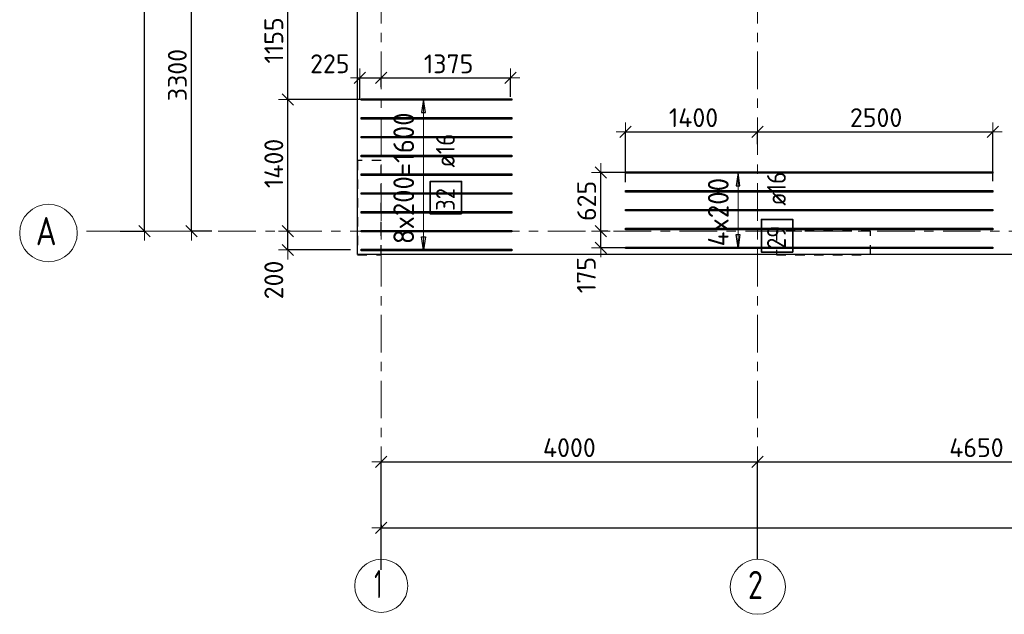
# Model space of a CAD drawing. Header units: metres. Extents: x -38 to 107, y -15 to 21.
# Tile 2 of 167: x -3 to 7, y -4 to 2. Entities that reach past the tile are written whole.
import ezdxf

# ---------------------------------------------------------------- set-up
doc = ezdxf.new("R2010")
doc.units = ezdxf.units.M
doc.header["$PDMODE"] = 65
for name, pattern in [('______11', [0.5, 0.4, -0.05, 0, -0.05]), ('______2', [0.0405, 0.03, -0.0105]), ('______5', [1.1, 0.8, -0.1, 0.1, -0.1])]:
    doc.linetypes.add(name, pattern=pattern)
for name, color, linetype, lineweight in [('XR$2$Осевая линия (1)', 7, '______5', 13), ('XR$2$Размерная линия (1)', 7, 'Continuous', 13), ('XR$4$Перекрытие (1)', 7, 'Continuous', 35), ('XR$4$Размерная линия (1)', 7, 'Continuous', 13)]:
    doc.layers.add(name, color=color, linetype=linetype, lineweight=lineweight)
doc.layers.add('XR$4$Арм.стержн.Доп. Арм верхн.зоны Х', color=7, linetype='Continuous', lineweight=35, true_color=0x8c8cff)
doc.layers.add('XR$6$Стена_ бетон несущ.', color=7, linetype='Continuous', lineweight=70, true_color=0xb4b496)
doc.styles.add('ISOCPEUR', font='txt')
doc.dimstyles.new('DIMSTYLE_2', dxfattribs={"dimtxt": 0.2, "dimasz": 0.2, "dimexe": 0, "dimexo": 0, "dimgap": 0.1, "dimtad": 2, "dimdec": 0, "dimlfac": 1000, "dimrnd": 5, "dimzin": 12, "dimdsep": 46, "dimtxsty": 'ISOCPEUR', "dimblk1": 'ALL_ML_STRICH', "dimblk2": 'ALL_ML_STRICH', "dimsah": 1, "dimcen": 0, "dimclrd": 7, "dimclre": 256, "dimclrt": 7, "dimadec": 0, "dimazin": 0, "dimtfac": 1, "dimtdec": 0, "dimtix": 1, "dimtmove": 2, "dimatfit": 3, "dimfxl": 0, "dimtzin": 0, "dimlwd": 0, "dimlwe": -3, "dimarcsym": 0})
doc.dimstyles.new('DIMSTYLE_3', dxfattribs={"dimtxt": 0.2, "dimasz": 0.2, "dimexe": 0, "dimexo": 0, "dimgap": 0.1, "dimtad": 2, "dimdec": 0, "dimlfac": 1000, "dimrnd": 5, "dimzin": 12, "dimdsep": 46, "dimtxsty": 'ISOCPEUR', "dimblk1": 'ALL_ML_STRICH', "dimblk2": 'ALL_ML_STRICH', "dimsah": 1, "dimcen": 0, "dimclrd": 7, "dimclre": 256, "dimclrt": 7, "dimadec": 0, "dimazin": 0, "dimtfac": 1, "dimtdec": 0, "dimtix": 1, "dimtmove": 2, "dimatfit": 3, "dimfxl": 0, "dimtzin": 0, "dimlwd": 0, "dimlwe": -3, "dimarcsym": 0})
doc.dimstyles.new('DIMSTYLE_33', dxfattribs={"dimtxt": 0.2, "dimasz": 0.2, "dimexe": 0, "dimexo": 0, "dimgap": 0.1, "dimtad": 2, "dimdec": 0, "dimlfac": 1000, "dimrnd": 5, "dimzin": 12, "dimdsep": 46, "dimtxsty": 'ISOCPEUR', "dimblk1": 'ALL_ML_STRICH', "dimblk2": 'ALL_ML_STRICH', "dimsah": 1, "dimcen": 0, "dimclrd": 7, "dimclre": 256, "dimclrt": 7, "dimadec": 0, "dimazin": 0, "dimtfac": 1, "dimtdec": 0, "dimtix": 1, "dimtmove": 2, "dimatfit": 3, "dimfxl": 0, "dimtvp": 1.2, "dimtzin": 0, "dimlwd": 0, "dimlwe": -3, "dimarcsym": 0})

# ---------------------------------------------------------------- blocks, each defined once
blk = doc.blocks.new('ALL_ML_STRICH')
at = {"color": 0, "linetype": 'ByBlock', "lineweight": -2}
for p, q in [((-1, 0), (0.5, 0)), ((-0.3, -0.3), (0.3, 0.3)), ((0, -0.5), (0, 0.5))]:
    blk.add_line(p, q, dxfattribs=at)
blk = doc.blocks.new('*D5')
at = {"layer": 'DEFPOINTS', "color": 7, "linetype": 'Continuous', "lineweight": 13, "transparency": 33554687}
for p in [(-1.699, 16.4), (-2.294, 0), (-2.015, 0)]:
    blk.add_point(p, dxfattribs=at)
at = {"layer": 'XR$2$Размерная линия (1)', "color": 9, "linetype": 'Continuous', "lineweight": -2, "true_color": 0xc7c7c7, "transparency": 33554687}
for p, q in [((-1.719, 16.4), (-2.015, 16.4)), ((-2.274, 0), (-2.015, 0))]:
    blk.add_line(p, q, dxfattribs=at)
at = {"layer": 'XR$2$Размерная линия (1)', "color": 7, "linetype": 'Continuous', "lineweight": -2, "transparency": 33554687}
blk.add_line((-2.015, 0), (-2.015, 16.4), dxfattribs=at)
at = {"layer": 'XR$2$Размерная линия (1)', "color": 7, "linetype": 'Continuous', "lineweight": 13, "transparency": 33554687, "xscale": 0.2, "yscale": 0.2, "zscale": 0.2}
for p, rotation in [((-2.015, 16.4), 90), ((-2.015, 0), 270)]:
    blk.add_blockref('ALL_ML_STRICH', p, dxfattribs=dict(at, rotation=rotation))
at = {"layer": 'XR$2$Размерная линия (1)', "color": 7, "linetype": 'Continuous', "lineweight": 13, "transparency": 33554687, "insert": (-2.165, 8.22), "char_height": 0.2, "width": 1, "attachment_point": 5, "rotation": 90, "style": 'ISOCPEUR'}
blk.add_mtext('\\A1;{16400}', dxfattribs=at)
blk = doc.blocks.new('*D6')
at = {"layer": 'DEFPOINTS', "color": 7, "linetype": 'Continuous', "lineweight": 13, "transparency": 33554687}
for p in [(-1.064, 3.3), (-1.515, 0), (-1.28, 0)]:
    blk.add_point(p, dxfattribs=at)
at = {"layer": 'XR$2$Размерная линия (1)', "color": 9, "linetype": 'Continuous', "lineweight": -2, "true_color": 0xc7c7c7, "transparency": 33554687}
for p, q in [((-1.084, 3.3), (-1.515, 3.3)), ((-1.3, 0), (-1.515, 0))]:
    blk.add_line(p, q, dxfattribs=at)
at = {"layer": 'XR$2$Размерная линия (1)', "color": 7, "linetype": 'Continuous', "lineweight": -2, "transparency": 33554687}
blk.add_line((-1.515, 0), (-1.515, 3.3), dxfattribs=at)
at = {"layer": 'XR$2$Размерная линия (1)', "color": 7, "linetype": 'Continuous', "lineweight": 13, "transparency": 33554687, "xscale": 0.2, "yscale": 0.2, "zscale": 0.2}
for p, rotation in [((-1.515, 3.3), 90), ((-1.515, 0), 270)]:
    blk.add_blockref('ALL_ML_STRICH', p, dxfattribs=dict(at, rotation=rotation))
at = {"layer": 'XR$2$Размерная линия (1)', "color": 7, "linetype": 'Continuous', "lineweight": 13, "transparency": 33554687, "insert": (-1.665, 1.66), "char_height": 0.2, "width": 0.8, "attachment_point": 5, "rotation": 90, "style": 'ISOCPEUR'}
blk.add_mtext('\\A1;{3300}', dxfattribs=at)
blk = doc.blocks.new('*D12')
at = {"layer": 'DEFPOINTS', "color": 7, "linetype": 'Continuous', "lineweight": 13, "transparency": 33554687}
for p in [(0.5, -3.103), (0.5, -3.156), (61.6, -3.14)]:
    blk.add_point(p, dxfattribs=at)
at = {"layer": 'XR$2$Размерная линия (1)', "color": 9, "linetype": 'Continuous', "lineweight": -2, "true_color": 0xc7c7c7, "transparency": 33554687}
for p, q in [((0.5, -3.123), (0.5, -3.156)), ((61.6, -3.156), (61.6, -3.156))]:
    blk.add_line(p, q, dxfattribs=at)
at = {"layer": 'XR$2$Размерная линия (1)', "color": 7, "linetype": 'Continuous', "lineweight": -2, "transparency": 33554687}
blk.add_line((0.5, -3.156), (61.6, -3.156), dxfattribs=at)
at = {"layer": 'XR$2$Размерная линия (1)', "color": 7, "linetype": 'Continuous', "lineweight": 13, "transparency": 33554687, "xscale": 0.2, "yscale": 0.2, "zscale": 0.2, "rotation": 180}
blk.add_blockref('ALL_ML_STRICH', (0.5, -3.156), dxfattribs=at)
at = {"layer": 'XR$2$Размерная линия (1)', "color": 7, "linetype": 'Continuous', "lineweight": 13, "transparency": 33554687, "xscale": 0.2, "yscale": 0.2, "zscale": 0.2}
blk.add_blockref('ALL_ML_STRICH', (61.6, -3.156), dxfattribs=at)
at = {"layer": 'XR$2$Размерная линия (1)', "color": 7, "linetype": 'Continuous', "lineweight": 13, "transparency": 33554687, "insert": (31.1, -3.006), "char_height": 0.2, "width": 1, "attachment_point": 5, "style": 'ISOCPEUR'}
blk.add_mtext('\\A1;{61100}', dxfattribs=at)
blk = doc.blocks.new('*D13')
at = {"layer": 'DEFPOINTS', "color": 7, "linetype": 'Continuous', "lineweight": 13, "transparency": 33554687}
for p in [(0.5, -2.452), (4.5, -3.513), (0.5, -3.622)]:
    blk.add_point(p, dxfattribs=at)
at = {"layer": 'XR$2$Размерная линия (1)', "color": 9, "linetype": 'Continuous', "lineweight": -2, "true_color": 0xc7c7c7, "transparency": 33554687}
for p, q in [((0.5, -3.602), (0.5, -2.452)), ((4.5, -3.493), (4.5, -2.452))]:
    blk.add_line(p, q, dxfattribs=at)
at = {"layer": 'XR$2$Размерная линия (1)', "color": 7, "linetype": 'Continuous', "lineweight": -2, "transparency": 33554687}
blk.add_line((0.5, -2.452), (4.5, -2.452), dxfattribs=at)
at = {"layer": 'XR$2$Размерная линия (1)', "color": 7, "linetype": 'Continuous', "lineweight": 13, "transparency": 33554687, "xscale": 0.2, "yscale": 0.2, "zscale": 0.2, "rotation": 180}
blk.add_blockref('ALL_ML_STRICH', (0.5, -2.452), dxfattribs=at)
at = {"layer": 'XR$2$Размерная линия (1)', "color": 7, "linetype": 'Continuous', "lineweight": 13, "transparency": 33554687, "xscale": 0.2, "yscale": 0.2, "zscale": 0.2}
blk.add_blockref('ALL_ML_STRICH', (4.5, -2.452), dxfattribs=at)
at = {"layer": 'XR$2$Размерная линия (1)', "color": 7, "linetype": 'Continuous', "lineweight": 13, "transparency": 33554687, "insert": (2.5, -2.302), "char_height": 0.2, "width": 0.8, "attachment_point": 5, "style": 'ISOCPEUR'}
blk.add_mtext('\\A1;{4000}', dxfattribs=at)
blk = doc.blocks.new('*D14')
at = {"layer": 'DEFPOINTS', "color": 7, "linetype": 'Continuous', "lineweight": 13, "transparency": 33554687}
for p in [(4.5, -2.452), (4.5, -3.513), (9.15, -3.513)]:
    blk.add_point(p, dxfattribs=at)
at = {"layer": 'XR$2$Размерная линия (1)', "color": 9, "linetype": 'Continuous', "lineweight": -2, "true_color": 0xc7c7c7, "transparency": 33554687}
for p, q in [((4.5, -3.493), (4.5, -2.452)), ((9.15, -3.493), (9.15, -2.452))]:
    blk.add_line(p, q, dxfattribs=at)
at = {"layer": 'XR$2$Размерная линия (1)', "color": 7, "linetype": 'Continuous', "lineweight": -2, "transparency": 33554687}
blk.add_line((4.5, -2.452), (9.15, -2.452), dxfattribs=at)
at = {"layer": 'XR$2$Размерная линия (1)', "color": 7, "linetype": 'Continuous', "lineweight": 13, "transparency": 33554687, "xscale": 0.2, "yscale": 0.2, "zscale": 0.2, "rotation": 180}
blk.add_blockref('ALL_ML_STRICH', (4.5, -2.452), dxfattribs=at)
at = {"layer": 'XR$2$Размерная линия (1)', "color": 7, "linetype": 'Continuous', "lineweight": 13, "transparency": 33554687, "xscale": 0.2, "yscale": 0.2, "zscale": 0.2}
blk.add_blockref('ALL_ML_STRICH', (9.15, -2.452), dxfattribs=at)
at = {"layer": 'XR$2$Размерная линия (1)', "color": 7, "linetype": 'Continuous', "lineweight": 13, "transparency": 33554687, "insert": (6.825, -2.302), "char_height": 0.2, "width": 0.8, "attachment_point": 5, "style": 'ISOCPEUR'}
blk.add_mtext('\\A1;{4650}', dxfattribs=at)
blk = doc.blocks.new('*D266')
at = {"layer": 'DEFPOINTS', "color": 7, "linetype": 'Continuous', "lineweight": 13, "transparency": 33554687}
for p in [(3.098, 1.057), (4.5, 0.905), (3.098, 0.5)]:
    blk.add_point(p, dxfattribs=at)
at = {"layer": 'XR$4$Размерная линия (1)', "color": 9, "linetype": 'Continuous', "lineweight": -2, "true_color": 0xc7c7c7, "transparency": 33554687}
for p, q in [((3.098, 0.52), (3.098, 1.057)), ((4.5, 0.925), (4.5, 1.057))]:
    blk.add_line(p, q, dxfattribs=at)
at = {"layer": 'XR$4$Размерная линия (1)', "color": 7, "linetype": 'Continuous', "lineweight": -2, "transparency": 33554687}
blk.add_line((3.098, 1.057), (4.5, 1.057), dxfattribs=at)
at = {"layer": 'XR$4$Размерная линия (1)', "color": 7, "linetype": 'Continuous', "lineweight": 13, "transparency": 33554687, "xscale": 0.2, "yscale": 0.2, "zscale": 0.2, "rotation": 180}
blk.add_blockref('ALL_ML_STRICH', (3.098, 1.057), dxfattribs=at)
at = {"layer": 'XR$4$Размерная линия (1)', "color": 7, "linetype": 'Continuous', "lineweight": 13, "transparency": 33554687, "xscale": 0.2, "yscale": 0.2, "zscale": 0.2}
blk.add_blockref('ALL_ML_STRICH', (4.5, 1.057), dxfattribs=at)
at = {"layer": 'XR$4$Размерная линия (1)', "color": 7, "linetype": 'Continuous', "lineweight": 13, "transparency": 33554687, "insert": (3.819, 1.207), "char_height": 0.2, "width": 0.8, "attachment_point": 5, "style": 'ISOCPEUR'}
blk.add_mtext('\\A1;{1400}', dxfattribs=at)
blk = doc.blocks.new('*D267')
at = {"layer": 'DEFPOINTS', "color": 7, "linetype": 'Continuous', "lineweight": 13, "transparency": 33554687}
for p in [(4.5, 1.057), (4.5, 0.905), (6.998, 0.51)]:
    blk.add_point(p, dxfattribs=at)
at = {"layer": 'XR$4$Размерная линия (1)', "color": 9, "linetype": 'Continuous', "lineweight": -2, "true_color": 0xc7c7c7, "transparency": 33554687}
for p, q in [((4.5, 0.925), (4.5, 1.057)), ((6.998, 0.53), (6.998, 1.057))]:
    blk.add_line(p, q, dxfattribs=at)
at = {"layer": 'XR$4$Размерная линия (1)', "color": 7, "linetype": 'Continuous', "lineweight": -2, "transparency": 33554687}
blk.add_line((4.5, 1.057), (6.998, 1.057), dxfattribs=at)
at = {"layer": 'XR$4$Размерная линия (1)', "color": 7, "linetype": 'Continuous', "lineweight": 13, "transparency": 33554687, "xscale": 0.2, "yscale": 0.2, "zscale": 0.2, "rotation": 180}
blk.add_blockref('ALL_ML_STRICH', (4.5, 1.057), dxfattribs=at)
at = {"layer": 'XR$4$Размерная линия (1)', "color": 7, "linetype": 'Continuous', "lineweight": 13, "transparency": 33554687, "xscale": 0.2, "yscale": 0.2, "zscale": 0.2}
blk.add_blockref('ALL_ML_STRICH', (6.998, 1.057), dxfattribs=at)
at = {"layer": 'XR$4$Размерная линия (1)', "color": 7, "linetype": 'Continuous', "lineweight": 13, "transparency": 33554687, "insert": (5.759, 1.207), "char_height": 0.2, "width": 0.8, "attachment_point": 5, "style": 'ISOCPEUR'}
blk.add_mtext('\\A1;{2500}', dxfattribs=at)
blk = doc.blocks.new('*D270')
at = {"layer": 'DEFPOINTS', "color": 7, "linetype": 'Continuous', "lineweight": 13, "transparency": 33554687}
for p in [(2.928, 0), (2.834, -0.177), (3.161, -0.177)]:
    blk.add_point(p, dxfattribs=at)
at = {"layer": 'XR$4$Размерная линия (1)', "color": 9, "linetype": 'Continuous', "lineweight": -2, "true_color": 0xc7c7c7, "transparency": 33554687}
for p, q in [((2.908, 0), (2.834, 0)), ((3.141, -0.177), (2.834, -0.177))]:
    blk.add_line(p, q, dxfattribs=at)
at = {"layer": 'XR$4$Размерная линия (1)', "color": 7, "linetype": 'Continuous', "lineweight": -2, "transparency": 33554687}
blk.add_line((2.834, -0.177), (2.834, 0), dxfattribs=at)
at = {"layer": 'XR$4$Размерная линия (1)', "color": 7, "linetype": 'Continuous', "lineweight": 13, "transparency": 33554687, "xscale": 0.2, "yscale": 0.2, "zscale": 0.2}
for p, rotation in [((2.834, 0), 90), ((2.834, -0.177), 270)]:
    blk.add_blockref('ALL_ML_STRICH', p, dxfattribs=dict(at, rotation=rotation))
at = {"layer": 'XR$4$Размерная линия (1)', "color": 7, "linetype": 'Continuous', "lineweight": 13, "transparency": 33554687, "insert": (2.68, -0.467), "char_height": 0.2, "width": 0.6, "attachment_point": 5, "rotation": 90, "style": 'ISOCPEUR'}
blk.add_mtext('\\A1;{175}', dxfattribs=at)
blk = doc.blocks.new('*D271')
at = {"layer": 'DEFPOINTS', "color": 7, "linetype": 'Continuous', "lineweight": 13, "transparency": 33554687}
for p in [(3.203, 0.623), (2.834, 0), (2.928, 0)]:
    blk.add_point(p, dxfattribs=at)
at = {"layer": 'XR$4$Размерная линия (1)', "color": 9, "linetype": 'Continuous', "lineweight": -2, "true_color": 0xc7c7c7, "transparency": 33554687}
for p, q in [((3.183, 0.623), (2.834, 0.623)), ((2.908, 0), (2.834, 0))]:
    blk.add_line(p, q, dxfattribs=at)
at = {"layer": 'XR$4$Размерная линия (1)', "color": 7, "linetype": 'Continuous', "lineweight": -2, "transparency": 33554687}
blk.add_line((2.834, 0), (2.834, 0.623), dxfattribs=at)
at = {"layer": 'XR$4$Размерная линия (1)', "color": 7, "linetype": 'Continuous', "lineweight": 13, "transparency": 33554687, "xscale": 0.2, "yscale": 0.2, "zscale": 0.2}
for p, rotation in [((2.834, 0.623), 90), ((2.834, 0), 270)]:
    blk.add_blockref('ALL_ML_STRICH', p, dxfattribs=dict(at, rotation=rotation))
at = {"layer": 'XR$4$Размерная линия (1)', "color": 7, "linetype": 'Continuous', "lineweight": 13, "transparency": 33554687, "insert": (2.684, 0.322), "char_height": 0.2, "width": 0.6, "attachment_point": 5, "rotation": 90, "style": 'ISOCPEUR'}
blk.add_mtext('\\A1;{625}', dxfattribs=at)
blk = doc.blocks.new('*D354')
at = {"layer": 'DEFPOINTS', "color": 7, "linetype": 'Continuous', "lineweight": 13, "transparency": 33554687}
for p in [(0.275, 1.629), (0.5, 1.51), (0.275, 1.387)]:
    blk.add_point(p, dxfattribs=at)
at = {"layer": 'XR$4$Размерная линия (1)', "color": 9, "linetype": 'Continuous', "lineweight": -2, "true_color": 0xc7c7c7, "transparency": 33554687}
for p, q in [((0.275, 1.407), (0.275, 1.629)), ((0.5, 1.53), (0.5, 1.629))]:
    blk.add_line(p, q, dxfattribs=at)
at = {"layer": 'XR$4$Размерная линия (1)', "color": 7, "linetype": 'Continuous', "lineweight": -2, "transparency": 33554687}
blk.add_line((0.275, 1.629), (0.5, 1.629), dxfattribs=at)
at = {"layer": 'XR$4$Размерная линия (1)', "color": 7, "linetype": 'Continuous', "lineweight": 13, "transparency": 33554687, "xscale": 0.2, "yscale": 0.2, "zscale": 0.2, "rotation": 180}
blk.add_blockref('ALL_ML_STRICH', (0.275, 1.629), dxfattribs=at)
at = {"layer": 'XR$4$Размерная линия (1)', "color": 7, "linetype": 'Continuous', "lineweight": 13, "transparency": 33554687, "xscale": 0.2, "yscale": 0.2, "zscale": 0.2}
blk.add_blockref('ALL_ML_STRICH', (0.5, 1.629), dxfattribs=at)
at = {"layer": 'XR$4$Размерная линия (1)', "color": 7, "linetype": 'Continuous', "lineweight": 13, "transparency": 33554687, "insert": (-0.045, 1.78), "char_height": 0.2, "width": 0.6, "attachment_point": 5, "style": 'ISOCPEUR'}
blk.add_mtext('\\A1;{225}', dxfattribs=at)
blk = doc.blocks.new('*D355')
at = {"layer": 'DEFPOINTS', "color": 7, "linetype": 'Continuous', "lineweight": 13, "transparency": 33554687}
for p in [(0.5, 1.629), (0.5, 1.51), (1.875, 1.409)]:
    blk.add_point(p, dxfattribs=at)
at = {"layer": 'XR$4$Размерная линия (1)', "color": 9, "linetype": 'Continuous', "lineweight": -2, "true_color": 0xc7c7c7, "transparency": 33554687}
for p, q in [((0.5, 1.53), (0.5, 1.629)), ((1.875, 1.429), (1.875, 1.629))]:
    blk.add_line(p, q, dxfattribs=at)
at = {"layer": 'XR$4$Размерная линия (1)', "color": 7, "linetype": 'Continuous', "lineweight": -2, "transparency": 33554687}
blk.add_line((0.5, 1.629), (1.875, 1.629), dxfattribs=at)
at = {"layer": 'XR$4$Размерная линия (1)', "color": 7, "linetype": 'Continuous', "lineweight": 13, "transparency": 33554687, "xscale": 0.2, "yscale": 0.2, "zscale": 0.2, "rotation": 180}
blk.add_blockref('ALL_ML_STRICH', (0.5, 1.629), dxfattribs=at)
at = {"layer": 'XR$4$Размерная линия (1)', "color": 7, "linetype": 'Continuous', "lineweight": 13, "transparency": 33554687, "xscale": 0.2, "yscale": 0.2, "zscale": 0.2}
blk.add_blockref('ALL_ML_STRICH', (1.875, 1.629), dxfattribs=at)
at = {"layer": 'XR$4$Размерная линия (1)', "color": 7, "linetype": 'Continuous', "lineweight": 13, "transparency": 33554687, "insert": (1.217, 1.779), "char_height": 0.2, "width": 0.8, "attachment_point": 5, "style": 'ISOCPEUR'}
blk.add_mtext('\\A1;{1375}', dxfattribs=at)
blk = doc.blocks.new('*D585')
at = {"layer": 'DEFPOINTS', "color": 7, "linetype": 'Continuous', "lineweight": 13, "transparency": 33554687}
for p in [(-0.447, 0), (-0.49, -0.2), (0.193, -0.2)]:
    blk.add_point(p, dxfattribs=at)
at = {"layer": 'XR$4$Размерная линия (1)', "color": 9, "linetype": 'Continuous', "lineweight": -2, "true_color": 0xc7c7c7, "transparency": 33554687}
for p, q in [((-0.467, 0), (-0.49, 0)), ((0.173, -0.2), (-0.49, -0.2))]:
    blk.add_line(p, q, dxfattribs=at)
at = {"layer": 'XR$4$Размерная линия (1)', "color": 7, "linetype": 'Continuous', "lineweight": -2, "transparency": 33554687}
blk.add_line((-0.49, -0.2), (-0.49, 0), dxfattribs=at)
at = {"layer": 'XR$4$Размерная линия (1)', "color": 7, "linetype": 'Continuous', "lineweight": 13, "transparency": 33554687, "xscale": 0.2, "yscale": 0.2, "zscale": 0.2}
for p, rotation in [((-0.49, 0), 90), ((-0.49, -0.2), 270)]:
    blk.add_blockref('ALL_ML_STRICH', p, dxfattribs=dict(at, rotation=rotation))
at = {"layer": 'XR$4$Размерная линия (1)', "color": 7, "linetype": 'Continuous', "lineweight": 13, "transparency": 33554687, "insert": (-0.64, -0.519), "char_height": 0.2, "width": 0.6, "attachment_point": 5, "rotation": 90, "style": 'ISOCPEUR'}
blk.add_mtext('\\A1;{200}', dxfattribs=at)
blk = doc.blocks.new('*D586')
at = {"layer": 'DEFPOINTS', "color": 7, "linetype": 'Continuous', "lineweight": 13, "transparency": 33554687}
for p in [(0.41, 1.4), (-0.49, 0), (-0.447, 0)]:
    blk.add_point(p, dxfattribs=at)
at = {"layer": 'XR$4$Размерная линия (1)', "color": 9, "linetype": 'Continuous', "lineweight": -2, "true_color": 0xc7c7c7, "transparency": 33554687}
for p, q in [((0.39, 1.4), (-0.49, 1.4)), ((-0.467, 0), (-0.49, 0))]:
    blk.add_line(p, q, dxfattribs=at)
at = {"layer": 'XR$4$Размерная линия (1)', "color": 7, "linetype": 'Continuous', "lineweight": -2, "transparency": 33554687}
blk.add_line((-0.49, 0), (-0.49, 1.4), dxfattribs=at)
at = {"layer": 'XR$4$Размерная линия (1)', "color": 7, "linetype": 'Continuous', "lineweight": 13, "transparency": 33554687, "xscale": 0.2, "yscale": 0.2, "zscale": 0.2}
for p, rotation in [((-0.49, 1.4), 90), ((-0.49, 0), 270)]:
    blk.add_blockref('ALL_ML_STRICH', p, dxfattribs=dict(at, rotation=rotation))
at = {"layer": 'XR$4$Размерная линия (1)', "color": 7, "linetype": 'Continuous', "lineweight": 13, "transparency": 33554687, "insert": (-0.64, 0.72), "char_height": 0.2, "width": 0.8, "attachment_point": 5, "rotation": 90, "style": 'ISOCPEUR'}
blk.add_mtext('\\A1;{1400}', dxfattribs=at)
blk = doc.blocks.new('*D587')
at = {"layer": 'DEFPOINTS', "color": 7, "linetype": 'Continuous', "lineweight": 13, "transparency": 33554687}
for p in [(0.364, 2.555), (-0.49, 1.4), (0.41, 1.4)]:
    blk.add_point(p, dxfattribs=at)
at = {"layer": 'XR$4$Размерная линия (1)', "color": 9, "linetype": 'Continuous', "lineweight": -2, "true_color": 0xc7c7c7, "transparency": 33554687}
for p, q in [((0.344, 2.555), (-0.49, 2.555)), ((0.39, 1.4), (-0.49, 1.4))]:
    blk.add_line(p, q, dxfattribs=at)
at = {"layer": 'XR$4$Размерная линия (1)', "color": 7, "linetype": 'Continuous', "lineweight": -2, "transparency": 33554687}
blk.add_line((-0.49, 1.4), (-0.49, 2.555), dxfattribs=at)
at = {"layer": 'XR$4$Размерная линия (1)', "color": 7, "linetype": 'Continuous', "lineweight": 13, "transparency": 33554687, "xscale": 0.2, "yscale": 0.2, "zscale": 0.2}
for p, rotation in [((-0.49, 2.555), 90), ((-0.49, 1.4), 270)]:
    blk.add_blockref('ALL_ML_STRICH', p, dxfattribs=dict(at, rotation=rotation))
at = {"layer": 'XR$4$Размерная линия (1)', "color": 7, "linetype": 'Continuous', "lineweight": 13, "transparency": 33554687, "insert": (-0.64, 2.028), "char_height": 0.2, "width": 0.8, "attachment_point": 5, "rotation": 90, "style": 'ISOCPEUR'}
blk.add_mtext('\\A1;{1155}', dxfattribs=at)

msp = doc.modelspace()

# ---------------------------------------------------------------- linework, layer by layer
at = {"layer": 'XR$2$Осевая линия (1)', "color": 253, "linetype": '______11', "lineweight": 13, "true_color": 0xa0a0a0, "transparency": 33554687}
for p, q in [((0.5, -3.39), (0.5, 19.78)), ((4.5, -3.39), (4.5, 19.78)), ((-2.63, 0), (62.6, 0))]:
    msp.add_line(p, q, dxfattribs=at)
at = {"layer": 'XR$2$Осевая линия (1)', "color": 7, "linetype": 'Continuous', "lineweight": 13, "transparency": 33554687}
for centre, radius in [((-3.0342, -0.0195), 0.3058), ((0.5019, -3.7714), 0.2819), ((4.5024, -3.7819), 0.2924)]:
    msp.add_circle(centre, radius, dxfattribs=at)
at = {"layer": 'XR$4$Арм.стержн.Доп. Арм верхн.зоны Х', "color": 253, "linetype": 'Continuous', "lineweight": -3, "true_color": 0xa0a0a0, "transparency": 33554687}
for p, q in [((0.9503, 1.4002), (0.8503, 1.4002)), ((0.9503, 1.4002), (1.0503, 1.4002)), ((4.2923, 0.6232), (4.1923, 0.6232)), ((4.2923, 0.6232), (4.3923, 0.6232)), ((0.9503, -0.1998), (0.8503, -0.1998)), ((0.9503, -0.1998), (1.0503, -0.1998)), ((4.2923, -0.1768), (4.1923, -0.1768)), ((4.2923, -0.1768), (4.3923, -0.1768))]:
    msp.add_line(p, q, dxfattribs=at)
at = {"layer": 'XR$4$Арм.стержн.Доп. Арм верхн.зоны Х', "color": 7, "linetype": 'Continuous', "lineweight": 25, "transparency": 33554687}
for p, q in [((0.9503, 1.4002), (0.9303, 1.2602)), ((0.9703, 1.2602), (0.9503, 1.4002)), ((0.9303, 1.2602), (0.9703, 1.2602)), ((4.2923, 0.6232), (4.2723, 0.4832)), ((4.3123, 0.4832), (4.2923, 0.6232)), ((4.2723, 0.4832), (4.3123, 0.4832)), ((0.9503, -0.1998), (0.9303, -0.0598)), ((0.9303, -0.0598), (0.9703, -0.0598)), ((0.9703, -0.0598), (0.9503, -0.1998)), ((4.2923, -0.1768), (4.2723, -0.0368)), ((4.2723, -0.0368), (4.3123, -0.0368)), ((4.3123, -0.0368), (4.2923, -0.1768))]:
    msp.add_line(p, q, dxfattribs=at)
at = {"layer": 'XR$4$Арм.стержн.Доп. Арм верхн.зоны Х', "color": 7, "linetype": 'Continuous', "lineweight": 13, "transparency": 33554687}
for p, q in [((0.9503, 1.4002), (0.9503, 1.4002)), ((0.9503, -0.1998), (0.9503, 1.4002)), ((4.2923, 0.6232), (4.2923, 0.6232)), ((4.2923, -0.1768), (4.2923, 0.6232)), ((0.9503, -0.1998), (0.9503, -0.1998)), ((4.2923, -0.1768), (4.2923, -0.1768))]:
    msp.add_line(p, q, dxfattribs=at)
at = {"layer": 'XR$4$Арм.стержн.Доп. Арм верхн.зоны Х', "color": 7, "linetype": 'Continuous', "lineweight": 25, "transparency": 33554687}
for points in [[(0.2882, 1.4082), (1.8882, 1.4082), (1.8882, 1.3922), (0.2882, 1.3922), (0.2882, 1.4082)], [(0.2882, 1.2082), (1.8882, 1.2082), (1.8882, 1.1922), (0.2882, 1.1922), (0.2882, 1.2082)], [(0.2882, 1.0082), (1.8882, 1.0082), (1.8882, 0.9922), (0.2882, 0.9922), (0.2882, 1.0082)], [(0.2882, 0.8082), (1.8882, 0.8082), (1.8882, 0.7922), (0.2882, 0.7922), (0.2882, 0.8082)], [(6.998, 0.6152), (3.098, 0.6152), (3.098, 0.6312), (6.998, 0.6312), (6.998, 0.6152)], [(0.2882, 0.6082), (1.8882, 0.6082), (1.8882, 0.5922), (0.2882, 0.5922), (0.2882, 0.6082)], [(6.998, 0.4152), (3.098, 0.4152), (3.098, 0.4312), (6.998, 0.4312), (6.998, 0.4152)], [(0.2882, 0.4082), (1.8882, 0.4082), (1.8882, 0.3922), (0.2882, 0.3922), (0.2882, 0.4082)], [(6.998, 0.2152), (3.098, 0.2152), (3.098, 0.2312), (6.998, 0.2312), (6.998, 0.2152)], [(0.2882, 0.2082), (1.8882, 0.2082), (1.8882, 0.1922), (0.2882, 0.1922), (0.2882, 0.2082)], [(0.2882, 0.0082), (1.8882, 0.0082), (1.8882, -0.0078), (0.2882, -0.0078), (0.2882, 0.0082)], [(6.998, 0.0152), (3.098, 0.0152), (3.098, 0.0312), (6.998, 0.0312), (6.998, 0.0152)], [(0.2882, -0.1918), (1.8882, -0.1918), (1.8882, -0.2078), (0.2882, -0.2078), (0.2882, -0.1918)], [(6.998, -0.1848), (3.098, -0.1848), (3.098, -0.1688), (6.998, -0.1688), (6.998, -0.1848)]]:
    msp.add_lwpolyline(points, dxfattribs=at)
at = {"layer": 'XR$4$Арм.стержн.Доп. Арм верхн.зоны Х', "color": 7, "linetype": 'Continuous', "lineweight": 35, "transparency": 33554687}
for points in [[(1.3556, 0.1833), (1.3556, 0.5299), (1.0223, 0.5299), (1.0223, 0.1833), (1.3556, 0.1833)], [(4.8735, -0.222), (4.8735, 0.1247), (4.5401, 0.1247), (4.5401, -0.222), (4.8735, -0.222)]]:
    msp.add_lwpolyline(points, dxfattribs=at)
at = {"layer": 'XR$4$Перекрытие (1)', "color": 7, "linetype": 'Continuous', "lineweight": 25, "transparency": 33554687}
for p, q in [((0.25, -0.2498), (0.25, 9.1502)), ((13.6501, -0.2498), (0.25, -0.2498))]:
    msp.add_line(p, q, dxfattribs=at)
at = {"layer": 'XR$6$Стена_ бетон несущ.', "color": 253, "linetype": '______2', "lineweight": -3, "true_color": 0xa0a0a0, "transparency": 33554687}
for p, q in [((0.5, 0.75), (0.25, 0.75)), ((0.25, 0.75), (0.25, -0.25)), ((0.5, 0), (0.5, 0.75)), ((0.5, -0.25), (0.5, 0)), ((5.7006, 0), (4.7006, 0)), ((4.7006, 0), (4.7006, -0.25)), ((5.7006, -0.25), (5.7006, 0)), ((0.25, -0.25), (0.5, -0.25)), ((4.7006, -0.25), (5.7006, -0.25))]:
    msp.add_line(p, q, dxfattribs=at)

# ---------------------------------------------------------------- texts
at = {"layer": 'XR$2$Осевая линия (1)', "color": 7, "linetype": 'Continuous', "lineweight": 13, "transparency": 33554687, "char_height": 0.3, "attachment_point": 7, "style": 'ISOCPEUR'}
for s, insert, width in [('\\W0.82;А', (-3.1692, -0.15), 0.392646), ('\\W0.56;1', (0.4269, -3.9019), 0.233333), ('\\W0.78;2', (4.3974, -3.9124), 0.326407)]:
    msp.add_mtext(s, dxfattribs=dict(at, insert=insert, width=width))
at = {"layer": 'XR$4$Арм.стержн.Доп. Арм верхн.зоны Х', "color": 7, "linetype": 'Continuous', "lineweight": 13, "transparency": 33554687, "char_height": 0.22, "attachment_point": 7, "rotation": 90, "style": 'ISOCPEUR'}
for s, insert, width in [('\\W0.94;8x200=1600', (0.8503, -0.1368), 1.598711), ('\\W0.95;4x200', (4.1923, -0.1618), 0.895564)]:
    msp.add_mtext(s, dxfattribs=dict(at, insert=insert, width=width))
at = {"layer": 'XR$4$Арм.стержн.Доп. Арм верхн.зоны Х', "color": 7, "linetype": 'Continuous', "lineweight": 25, "transparency": 33554687, "char_height": 0.2, "attachment_point": 7, "rotation": 90, "style": 'ISOCPEUR'}
for s, insert, width in [('\\W0.89; ø16 ', (1.2823, 0.5633), 0.749105), ('\\W0.89; ø16 ', (4.8001, 0.158), 0.749105), ('\\W0.87;32', (1.2823, 0.2166), 0.367208), ('\\W0.87;29', (4.8001, -0.1886), 0.367208)]:
    msp.add_mtext(s, dxfattribs=dict(at, insert=insert, width=width))

# ---------------------------------------------------------------- dimensions: what is measured, and where the dimension line sits
at = {"layer": 'XR$2$Размерная линия (1)', "color": 7, "linetype": 'Continuous', "lineweight": 13, "transparency": 33554687}
for base, p1, p2, dimstyle, picture, middle in [((-2.0153, 16.4), (-2.2738, 0), (-1.7186, 16.4), 'DIMSTYLE_2', '*D5', (-2.1653, 8.22)), ((-1.5153, 3.3), (-1.3003, 0), (-1.0835, 3.3), 'DIMSTYLE_3', '*D6', (-1.6653, 1.66))]:
    dim = msp.add_linear_dim(base=base, p1=p1, p2=p2, angle=90, dimstyle=dimstyle, override={"dimpost": '<>', "dimclrd": 7, "dimclre": 9, "dimclrt": 7, "dimlwd": 0, "dimlwe": 65533}, dxfattribs=at)
    dim.commit()
    dim.dimension.update_dxf_attribs({"geometry": picture, "text_midpoint": middle, "dimtype": 160})
for base, p1, p2, picture, middle in [((4.5, -2.452), (0.5, -3.6015), (4.5, -3.4932), '*D13', (2.5, -2.302)), ((9.15, -2.452), (4.5, -3.4932), (9.15, -3.4932), '*D14', (6.825, -2.302)), ((61.6, -3.1563), (0.5, -3.1233), (61.6, -3.1563), '*D12', (31.1, -3.0063))]:
    dim = msp.add_linear_dim(base=base, p1=p1, p2=p2, dimstyle='DIMSTYLE_3', override={"dimpost": '<>', "dimclrd": 7, "dimclre": 9, "dimclrt": 7, "dimlwd": 0, "dimlwe": 65533}, dxfattribs=at)
    dim.commit()
    dim.dimension.update_dxf_attribs({"geometry": picture, "text_midpoint": middle, "dimtype": 160})
at = {"layer": 'XR$4$Размерная линия (1)', "color": 7, "linetype": 'Continuous', "lineweight": 13, "transparency": 33554687}
for base, p1, p2, dimstyle, picture, middle in [((-0.4897, 2.5553), (0.3902, 1.4002), (0.3444, 2.5553), 'DIMSTYLE_3', '*D587', (-0.6397, 2.0278)), ((-0.4897, 1.4002), (-0.4672, 0), (0.3902, 1.4002), 'DIMSTYLE_3', '*D586', (-0.6397, 0.7201)), ((2.8341, 0.6232), (2.9075, 0), (3.1826, 0.6232), 'DIMSTYLE_3', '*D271', (2.6841, 0.3216)), ((-0.4897, 0), (0.1735, -0.1998), (-0.4672, 0), 'DIMSTYLE_33', '*D585', (-0.6403, -0.5191)), ((2.8341, 0), (3.1411, -0.1768), (2.9075, 0), 'DIMSTYLE_33', '*D270', (2.6805, -0.4671))]:
    dim = msp.add_linear_dim(base=base, p1=p1, p2=p2, angle=90, dimstyle=dimstyle, override={"dimpost": '<>', "dimclrd": 7, "dimclre": 9, "dimclrt": 7, "dimlwd": 0, "dimlwe": 65533}, dxfattribs=at)
    dim.commit()
    dim.dimension.update_dxf_attribs({"geometry": picture, "text_midpoint": middle, "dimtype": 160})
for base, p1, p2, dimstyle, picture, middle in [((0.5, 1.6293), (0.275, 1.4073), (0.5, 1.53), 'DIMSTYLE_33', '*D354', (-0.0454, 1.7799)), ((1.875, 1.6293), (0.5, 1.53), (1.875, 1.4292), 'DIMSTYLE_3', '*D355', (1.2175, 1.7793)), ((4.5, 1.0571), (3.098, 0.5195), (4.5, 0.925), 'DIMSTYLE_3', '*D266', (3.819, 1.2071)), ((6.998, 1.0571), (4.5, 0.925), (6.998, 0.5297), 'DIMSTYLE_3', '*D267', (5.759, 1.2071))]:
    dim = msp.add_linear_dim(base=base, p1=p1, p2=p2, dimstyle=dimstyle, override={"dimpost": '<>', "dimclrd": 7, "dimclre": 9, "dimclrt": 7, "dimlwd": 0, "dimlwe": 65533}, dxfattribs=at)
    dim.commit()
    dim.dimension.update_dxf_attribs({"geometry": picture, "text_midpoint": middle, "dimtype": 160})

doc.saveas('drawing.dxf')
